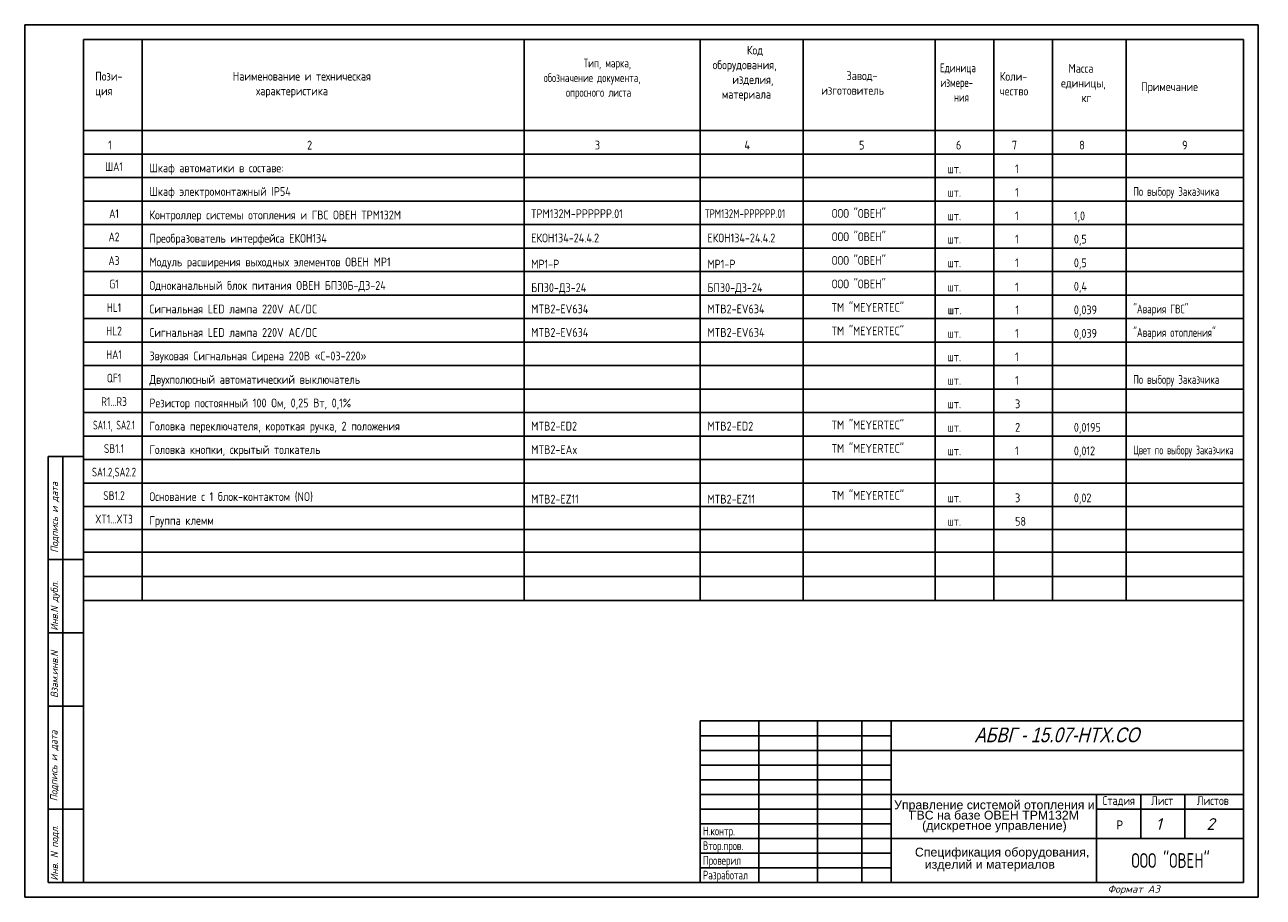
# Model space of a CAD drawing. Header units: millimetres. Extents: x 1333 to 2206, y 683 to 980.
# Tile 1 of 2: x 1333 to 1755, y 683 to 980. Entities that reach past the tile are written whole.
import ezdxf
from ezdxf.enums import TextEntityAlignment as Align

# ---------------------------------------------------------------- set-up
doc = ezdxf.new("R2010")
doc.units = ezdxf.units.MM
for name, color, linetype in [('_FORMAT OSNOVNAJA', 1, 'Continuous'), ('_FORMAT TONKAJA', 7, 'Continuous'), ('_KIP_NOVOE', 3, 'Continuous'), ('_TABLITSA OSNOVNAJA', 3, 'Continuous'), ('_TABLITSA TONKAJA', 2, 'Continuous'), ('_TEKST', 2, 'Continuous'), ('Текст', 7, 'Continuous'), ('Форматка', 4, 'Continuous')]:
    doc.layers.add(name, color=color, linetype=linetype)
doc.styles.add('35', font='romans.shx', dxfattribs={"width": 0.7, "oblique": 15, "height": 3.5})
doc.styles.add('Arial', font='arial.ttf')
doc.styles.add('Gost_ptb', font='gost_ptb.shx', dxfattribs={"width": 0.9, "oblique": 15})
doc.styles.add('Romans8', font='romans8.shx', dxfattribs={"width": 0.8, "height": 3})

msp = doc.modelspace()

# ---------------------------------------------------------------- linework, layer by layer
at = {"layer": '_FORMAT OSNOVNAJA', "color": 7}
for p, q in [((1353.44, 687.7), (1353.44, 974.7)), ((1353.44, 974.7), (1748.42, 974.7)), ((1748.42, 974.7), (1748.42, 687.7)), ((1563.42, 742.7), (1563.42, 687.7)), ((1748.42, 742.7), (1563.42, 742.7)), ((1341.42, 687.7), (1353.42, 687.7)), ((1341.42, 687.7), (1353.42, 687.7)), ((1748.42, 687.7), (1353.42, 687.7))]:
    msp.add_line(p, q, dxfattribs=at)
at = {"layer": '_FORMAT TONKAJA', "color": 7, "lineweight": -3}
for p, q in [((1333.44, 979.7), (1333.44, 682.7)), ((1333.44, 979.7), (1333.44, 682.7)), ((1333.44, 979.7), (1333.44, 682.7)), ((1753.44, 979.7), (1753.44, 682.7)), ((1753.44, 979.7), (1753.44, 682.7)), ((1753.44, 979.7), (1753.44, 682.7)), ((1753.44, 979.7), (1753.44, 682.7)), ((1753.44, 979.7), (1753.44, 682.7))]:
    msp.add_line(p, q, dxfattribs=at)
at = {"layer": '_FORMAT TONKAJA', "color": 7, "linetype": 'ByBlock', "ltscale": 0.4}
msp.add_line((1333.44, 979.7), (1753.44, 979.7), dxfattribs=at)
at = {"layer": '_FORMAT TONKAJA', "color": 7, "linetype": 'ByBlock', "lineweight": -3, "ltscale": 0.4}
for p in [(1333.44, 682.7), (1543.44, 682.7), (1543.44, 682.7)]:
    msp.add_line(p, (1753.44, 682.7), dxfattribs=at)
at = {"layer": '_TABLITSA OSNOVNAJA', "color": 7}
for p, q in [((1353.44, 974.7), (1748.44, 974.7)), ((1373.44, 823.7), (1373.44, 974.7)), ((1503.44, 823.7), (1503.44, 974.7)), ((1563.44, 823.7), (1563.44, 974.7)), ((1598.44, 823.7), (1598.44, 974.7)), ((1643.44, 823.7), (1643.44, 974.7)), ((1663.44, 823.7), (1663.44, 974.7)), ((1683.44, 823.7), (1683.44, 974.7)), ((1708.44, 823.7), (1708.44, 974.7)), ((1353.44, 943.7), (1748.44, 943.7)), ((1353.44, 935.7), (1748.44, 935.7)), ((1353.44, 935.7), (1748.44, 935.7)), ((1353.44, 935.7), (1748.44, 935.7)), ((1373.44, 783.7), (1373.44, 839.7)), ((1503.44, 783.7), (1503.44, 839.7)), ((1563.44, 783.7), (1563.44, 839.7)), ((1598.44, 783.7), (1598.44, 839.7)), ((1643.44, 783.7), (1643.44, 839.7)), ((1663.44, 783.7), (1663.44, 839.7)), ((1683.44, 783.7), (1683.44, 839.7)), ((1708.44, 783.7), (1708.44, 839.7)), ((1353.51, 791.94), (1748.42, 791.94)), ((1353.51, 783.7), (1748.42, 783.7)), ((1353.51, 783.7), (1748.42, 783.7)), ((1353.51, 783.7), (1748.42, 783.7)), ((1583.42, 742.7), (1583.42, 687.7)), ((1603.42, 687.7), (1603.42, 742.7)), ((1618.42, 742.7), (1618.42, 687.7)), ((1628.42, 687.7), (1628.42, 742.7)), ((1748.42, 732.7), (1628.42, 732.7)), ((1628.42, 717.7), (1748.42, 717.7)), ((1698.42, 717.7), (1698.42, 687.7)), ((1713.42, 702.7), (1713.42, 717.7)), ((1728.42, 717.7), (1728.42, 702.7)), ((1698.42, 712.7), (1748.42, 712.7)), ((1748.42, 702.7), (1628.42, 702.7))]:
    msp.add_line(p, q, dxfattribs=at)
at = {"layer": '_TABLITSA TONKAJA', "color": 7}
for p, q in [((1353.44, 935.7), (1643.44, 935.7)), ((1353.44, 927.7), (1643.44, 927.7)), ((1643.44, 927.7), (1748.44, 927.7)), ((1353.44, 919.7), (1643.44, 919.7)), ((1643.44, 919.7), (1748.44, 919.7)), ((1353.44, 911.7), (1643.44, 911.7)), ((1643.44, 911.7), (1748.44, 911.7)), ((1353.44, 903.7), (1748.44, 903.7)), ((1353.44, 895.7), (1748.44, 895.7)), ((1353.44, 887.7), (1748.42, 887.7)), ((1353.44, 879.7), (1643.44, 879.7)), ((1643.44, 879.7), (1748.44, 879.7)), ((1353.44, 871.7), (1748.44, 871.7)), ((1643.44, 871.7), (1748.44, 871.7)), ((1353.44, 863.7), (1748.44, 863.7)), ((1353.44, 855.7), (1748.44, 855.7)), ((1353.44, 847.7), (1748.44, 847.7)), ((1353.44, 839.7), (1748.42, 839.7)), ((1353.44, 831.7), (1748.44, 831.7)), ((1643.44, 831.7), (1748.44, 831.7)), ((1353.42, 823.7), (1748.42, 823.7)), ((1353.44, 823.7), (1748.44, 823.7)), ((1748.39, 815.7), (1353.42, 815.7)), ((1353.51, 807.94), (1748.42, 807.94)), ((1353.51, 800.19), (1748.42, 800.19)), ((1563.42, 737.7), (1628.42, 737.7)), ((1563.42, 732.7), (1628.42, 732.7)), ((1628.42, 727.7), (1563.42, 727.7)), ((1628.42, 727.7), (1563.42, 727.7)), ((1563.42, 722.7), (1628.42, 722.7)), ((1563.42, 722.7), (1628.42, 722.7)), ((1563.42, 717.7), (1628.42, 717.7)), ((1563.42, 717.7), (1628.42, 717.7)), ((1628.42, 712.7), (1563.42, 712.7)), ((1628.42, 712.7), (1563.42, 712.7)), ((1563.42, 707.7), (1628.42, 707.7)), ((1563.42, 707.7), (1628.42, 707.7)), ((1628.42, 702.7), (1563.42, 702.7)), ((1628.42, 702.7), (1563.42, 702.7)), ((1628.42, 697.7), (1563.42, 697.7)), ((1628.42, 697.7), (1563.42, 697.7)), ((1563.42, 692.7), (1628.42, 692.7)), ((1563.42, 692.7), (1628.42, 692.7))]:
    msp.add_line(p, q, dxfattribs=at)
at = {"layer": 'Форматка', "color": 7, "lineweight": -3}
for p, q in [((1353.44, 832.7), (1341.44, 832.7)), ((1341.44, 687.7), (1341.44, 832.7)), ((1346.44, 687.7), (1346.44, 832.7)), ((1353.44, 797.7), (1341.44, 797.7)), ((1353.44, 772.7), (1341.44, 772.7)), ((1353.44, 747.7), (1341.44, 747.7)), ((1353.44, 712.7), (1341.44, 712.7))]:
    msp.add_line(p, q, dxfattribs=at)

# ---------------------------------------------------------------- texts
at = {"lineweight": -3, "style": 'Arial', "oblique": 15, "width": 0.8}
msp.add_text('АБВГ - 15.07-НТХ.СО ', height=5, dxfattribs=at).set_placement((1714.49, 737.97), align=Align.MIDDLE_RIGHT)
at = {"color": 7, "style": 'Arial', "width": 0.8}
msp.add_text('Р', height=3, dxfattribs=at).set_placement((1705.19, 705.83))
at = {"insert": (1663.61, 710.2), "char_height": 3, "width": 70.3893, "attachment_point": 5, "line_spacing_factor": 0.7, "style": 'Arial'}
msp.add_mtext('Управление системой отопления и ГВС на базе ОВЕН ТРМ132М (дискретное управление)', dxfattribs=at)
at = {"layer": '_KIP_NOVOE', "color": 7, "style": 'Arial'}
for s, p in [('Спецификация оборудования,', (1636.55, 696.56)), ('изделий и материалов', (1639.91, 692.4))]:
    msp.add_text(s, height=3, dxfattribs=at).set_placement(p)
at = {"layer": '_TEKST', "color": 7, "style": 'Romans8'}
for s, width, p in [('1', 0.8, (1362.44, 937.23)), ('2', 0.8, (1430.44, 937.24)), ('3', 0.8, (1528.44, 937.25)), ('4', 0.8, (1579.44, 937.26)), ('5', 0.8, (1618.44, 937.24)), ('6', 0.8, (1651.44, 937.24)), ('7', 0.8, (1670.44, 937.24)), ('8', 0.8, (1693.44, 937.24)), ('9', 0.8, (1728.44, 937.24)), ('ША1', 0.75, (1363.83, 929.93)), ('A1', 0.75, (1363.83, 913.93)), ('A2', 0.75, (1363.84, 906)), ('A3', 0.75, (1363.83, 897.93)), ('G1', 0.75, (1363.83, 889.93)), ('HL1', 0.75, (1363.83, 881.93)), ('HL2', 0.75, (1363.83, 873.93)), ('HA1', 0.75, (1363.83, 865.93)), ('QF1', 0.75, (1363.83, 857.93)), ('R1...R3', 0.75, (1363.83, 849.93)), ('SA1.1, SA2.1', 0.6, (1363.83, 841.93)), ('SB1.1', 0.75, (1363.83, 833.93)), ('SA1.2,SA2.2', 0.7, (1363.83, 825.93)), ('SB1.2', 0.75, (1363.83, 817.93)), ('XT1...XT3', 0.75, (1363.83, 809.93))]:
    msp.add_text(s, height=3, dxfattribs=dict(at, width=width)).set_placement(p, align=Align.CENTER)
at = {"layer": '_TEKST', "color": 7, "ltscale": 0.5, "style": 'Romans8'}
for s, width, p in [('Шкаф автоматики в составе:', 0.8, (1375.89, 929.46)), ('Шкаф электромонтажный IP54', 0.8, (1375.89, 921.46)), ('По выбору Заказчика', 0.7, (1710.89, 921.46)), ('Контроллер системы отопления и ГВС ОВЕН ТРМ132М ', 0.8, (1375.89, 913.46)), ('ТРМ132М-РРРРРР.01', 0.8, (1505.89, 913.91)), ('ТРМ132М-РРРРРР.01', 0.7, (1565.04, 913.91)), ('ООО "ОВЕН"', 0.8, (1608.24, 913.98)), ('Преобразователь интерфейса ЕКОН134', 0.8, (1375.9, 905.52)), ('ЕКОН134-24.4.2', 0.8, (1505.86, 905.63)), ('ЕКОН134-24.4.2', 0.8, (1565.86, 905.63)), ('ООО "ОВЕН"', 0.8, (1608.25, 906.05)), ('Модуль расширения выходных элементов ОВЕН МР1', 0.8, (1375.89, 897.46)), ('МР1-Р', 0.8, (1505.89, 896.72)), ('МР1-Р', 0.8, (1565.89, 896.72)), ('ООО "ОВЕН"', 0.8, (1608.24, 897.98)), ('Одноканальный блок питания ОВЕН БП30Б-Д3-24', 0.8, (1375.89, 889.46)), ('БП30-Д3-24', 0.8, (1505.89, 888.72)), ('БП30-Д3-24', 0.8, (1565.89, 888.72)), ('ООО "ОВЕН"', 0.8, (1608.24, 889.98)), ('Сигнальная LED лампа 220V AC/DC', 0.8, (1375.89, 881.46)), ('MTB2-EV634', 0.8, (1505.89, 881.47)), ('MTB2-EV634', 0.8, (1565.89, 881.47)), ('ТМ "MEYERTEC"', 0.8, (1608.24, 881.98)), ('"Авария ГВС"', 0.7, (1710.89, 881.46)), ('Сигнальная LED лампа 220V AC/DC', 0.8, (1375.89, 873.46)), ('MTB2-EV634', 0.8, (1505.89, 873.47)), ('MTB2-EV634', 0.8, (1565.89, 873.47)), ('ТМ "MEYERTEC"', 0.8, (1608.24, 873.98)), ('"Авария отопления"', 0.7, (1710.89, 873.46)), ('Звуковая Сигнальная Сирена 220В «С-03-220»', 0.8, (1375.89, 865.46)), ('Двухполюсный автоматический выключатель', 0.8, (1375.89, 857.46)), ('По выбору Заказчика', 0.7, (1710.89, 857.46)), ('Резистор постоянный 100 Ом, 0,25 Вт, 0,1%%%', 0.8, (1375.89, 849.46)), ('Головка переключателя, короткая ручка, 2 положения', 0.8, (1375.89, 841.58)), ('MTB2-ED2', 0.8, (1505.89, 841.58)), ('MTB2-ED2', 0.8, (1565.89, 841.58)), ('ТМ "MEYERTEC"', 0.8, (1608.24, 841.98)), ('Головка кнопки, скрытый толкатель', 0.8, (1375.89, 833.58)), ('MTB2-EAx', 0.8, (1505.89, 833.58)), ('ТМ "MEYERTEC"', 0.8, (1608.24, 833.98)), ('Цвет по выбору Заказчика', 0.56, (1710.89, 833.46)), ('Основание с 1 блок-контактом (NO)', 0.8, (1375.89, 817.58)), ('MTB2-EZ11', 0.8, (1505.89, 816.72)), ('MTB2-EZ11', 0.8, (1565.89, 816.72)), ('ТМ "MEYERTEC"', 0.8, (1608.24, 817.98)), ('Группа клемм', 0.8, (1375.89, 809.46))]:
    msp.add_text(s, height=3, dxfattribs=dict(at, width=width)).set_placement(p)
at = {"layer": '_TEKST', "color": 7, "style": 'Romans8', "width": 0.8}
for s, p in [('1', (1670.66, 929.16)), ('шт.', (1647.62, 929.16)), ('1', (1670.66, 921.16)), ('шт.', (1647.62, 921.16)), ('шт.', (1647.62, 913.16)), ('1', (1670.66, 913.16)), ('1,0', (1690.66, 913.16)), ('шт.', (1647.63, 905.23)), ('1', (1670.67, 905.23)), ('0,5', (1690.67, 905.23)), ('шт.', (1647.62, 897.16)), ('1', (1670.66, 897.16)), ('0,5', (1690.66, 897.16)), ('шт.', (1647.62, 888.92)), ('1', (1670.66, 888.92)), ('0,4', (1690.66, 889.16)), ('шт.', (1647.71, 881.14)), ('1', (1670.75, 881.14)), ('0,039', (1690.66, 881.16)), ('шт.', (1647.62, 873.16)), ('1', (1670.66, 873.16)), ('0,039', (1690.66, 873.16)), ('шт.', (1647.62, 865.16)), ('1', (1670.66, 865.16)), ('шт.', (1647.62, 857.16)), ('1', (1670.66, 857.16)), ('3', (1670.66, 849.16)), ('шт.', (1647.62, 849.16)), ('2', (1670.66, 841.16)), ('0,0195', (1690.66, 841.16)), ('шт.', (1647.62, 841.16)), ('шт.', (1647.62, 833.16)), ('1', (1670.66, 833.16)), ('0,012', (1690.66, 833.16)), ('шт.', (1647.62, 817.16)), ('3', (1670.66, 817.16)), ('0,02', (1690.66, 817.16)), ('шт.', (1647.62, 809.16)), ('58', (1670.66, 809.16))]:
    msp.add_text(s, height=3, dxfattribs=at).set_placement(p)
at = {"layer": '_TEKST', "color": 7, "char_height": 3, "attachment_point": 1, "style": 'Romans8'}
for s, insert, width in [('\\pi11.602;Код \\P\\pi-0.061587;оборудования, \\P\\pi6.6527;изделия, \\P\\pi3.0625;материала', (1567.73, 972.56), 31.6534), ('\\pi17.098;{\\W0.7;Тип, марка,\\P\\pi3.4967;обозначение документа, \\P\\pi11.066;опросного листа}', (1506.65, 968.18), 56.7908), ('\\pi0.10366;{\\W0.7;Единица\\P\\pi0.2713;измере-\\P\\pi4.8537;ния}', (1644.98, 966.54), 16.6643), ('\\pi4.1866;Масса\\P\\pi1.6339;единицы, \\P\\pi8.6319;кг', (1684.66, 966.37), 22.473), ('Пози-\\Pция', (1357.44, 963.7), 14.0945), ('Наименование и техническая\\P     характеристика', (1404.27, 963.7), 72.8331), ('\\pi8.5956;Завод-\\P\\pi0;изготовитель', (1604.66, 963.87), 33.2562), ('Коли-\\Pчество', (1665.43, 963.64), 15.9524), ('Примечание', (1713.58, 960.12), 29.0507)]:
    msp.add_mtext(s, dxfattribs=dict(at, insert=insert, width=width))
at = {"layer": 'Текст', "color": 7, "ltscale": 6.666667, "char_height": 3, "style": 'Romans8'}
for s, insert, width, attachment_point in [('Стадия', (1705.92, 717.1), 15, 2), ('\\pi3.55;Лист', (1713.42, 717.1), 15, 1), ('\\pi4.1499;Листов', (1728.42, 717.1), 20, 1)]:
    msp.add_mtext(s, dxfattribs=dict(at, insert=insert, width=width, attachment_point=attachment_point))
at = {"layer": 'Текст', "color": 7, "insert": (1564.37, 721.75), "char_height": 3, "width": 21.4279, "attachment_point": 1, "style": 'Romans8'}
msp.add_mtext('{\\W0.7;\\P\\P\\PН.контр.   \\PВтор.пров.\\PПроверил\\PРазработал}', dxfattribs=at)
at = {"layer": 'Форматка', "color": 7, "lineweight": -3, "style": '35', "oblique": 15, "width": 0.9}
for s, p in [('Подпись и дата', (1344.79, 799.95)), ('Инв.N дубл.', (1344.79, 773.41)), ('Взам.инв.N', (1344.79, 750.53)), ('Подпись и дата', (1344.59, 715.37)), ('Инв. N подл.', (1344.79, 688.34))]:
    msp.add_text(s, height=2.5, rotation=90, dxfattribs=at).set_placement(p)
at = {"layer": 'Форматка', "color": 0, "lineweight": -3, "style": '35', "oblique": 15}
for s, p in [('1', (1718.53, 705.63)), ('2', (1735.79, 705.63))]:
    msp.add_text(s, height=4, dxfattribs=at).set_placement(p)
at = {"layer": 'Форматка', "color": 7, "style": 'Gost_ptb', "width": 0.9}
msp.add_text('ООО "ОВЕН"', height=5, dxfattribs=at).set_placement((1723.6, 695.2), align=Align.MIDDLE_CENTER)
at = {"layer": 'Форматка', "color": 7, "lineweight": -3, "style": '35', "oblique": 15}
msp.add_text('Формат А3', height=2.5, dxfattribs=at).set_placement((1702.13, 684.24))

doc.saveas('drawing.dxf')
